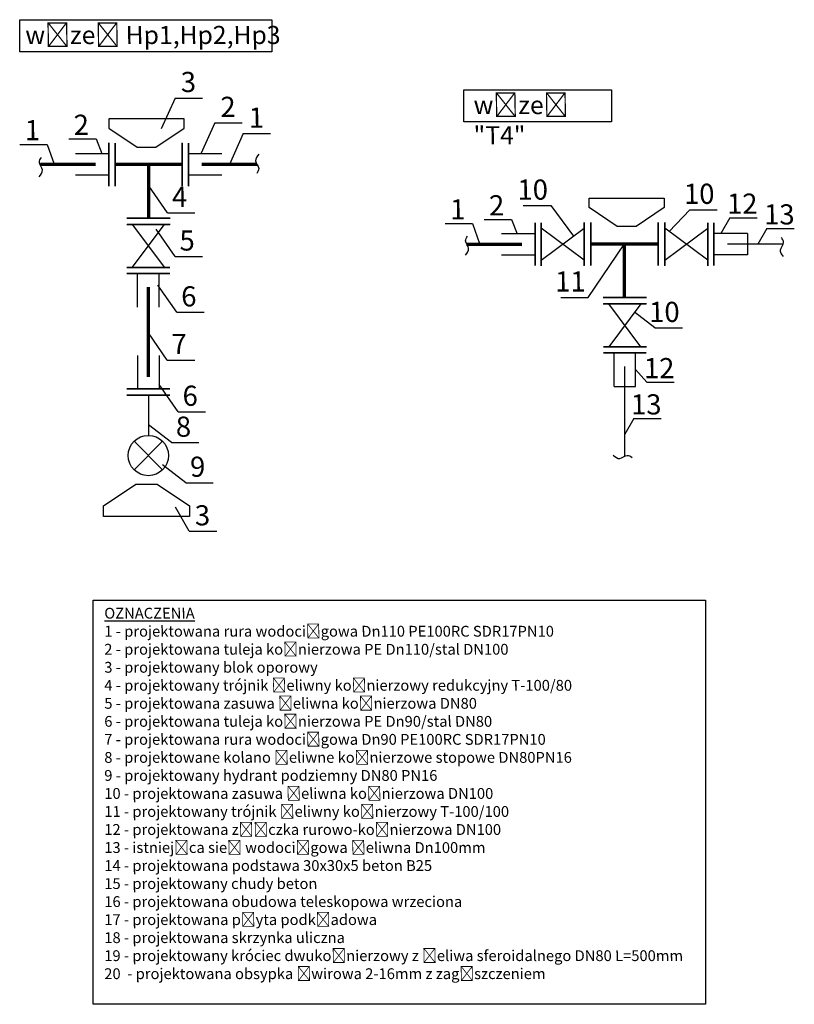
# Model space of a CAD drawing. Extents: x 0 to 7432618, y -40 to 5712028.
# Tile 142 of 165: x 7432439 to 7432497, y 5711576 to 5711649. Entities that reach past the tile are written whole.
import ezdxf

# ---------------------------------------------------------------- set-up
doc = ezdxf.new("R2010")
doc.units = 0
doc.header["$MEASUREMENT"] = 0
doc.layers.add('LINIE_OPISOWE', color=7, linetype='Continuous')
doc.layers.add('rysunek', color=7, linetype='Continuous')
doc.layers.add('rura PRE', color=7, linetype='Continuous', lineweight=30, true_color=0x000000)
doc.layers.add('woda sieć', color=150, linetype='Continuous', lineweight=70)
doc.styles.add('25', font='GOTHIC.TTF', dxfattribs={"oblique": 8, "height": 0.35})

msp = doc.modelspace()

# ---------------------------------------------------------------- linework, layer by layer
at = {"layer": 'LINIE_OPISOWE', "linetype": 'ByBlock'}
msp.add_lwpolyline([(7432483.471, 5711621.682), (7432485.071, 5711621.682)], dxfattribs=at)
at = {"layer": 'rura PRE'}
for points in [[(7432496.011, 5711632.272), (7432491.905, 5711632.272)], [(7432484.272, 5711616.498), (7432484.272, 5711623.158)], [(7432448.783, 5711621.042), (7432448.783, 5711618.042)]]:
    msp.add_lwpolyline(points, dxfattribs=at)
at = {"layer": 'rysunek'}
for p, q in [((7432449.45, 5711614.4), (7432451.85, 5711612.8)), ((7432451.85, 5711612), (7432445.45, 5711612))]:
    msp.add_line(p, q, dxfattribs=at)
for points in [[(7432439.2, 5711648.979), (7432457.981, 5711648.979), (7432457.981, 5711646.587), (7432439.2, 5711646.587)], [(7432472.287, 5711643.765), (7432483.268, 5711643.765), (7432483.268, 5711641.374), (7432472.287, 5711641.374)], [(7432444.684, 5711605.766), (7432490.271, 5711605.766), (7432490.271, 5711575.698), (7432444.684, 5711575.698)]]:
    msp.add_lwpolyline(points, close=True, dxfattribs=at)
at = {"layer": 'rysunek', "color": 3}
for points in [[(7432450.779, 5711643.15), (7432449.75, 5711640.85)], [(7432450.779, 5711643.15), (7432452.822, 5711643.15)], [(7432453.729, 5711641.3), (7432452.7, 5711639)], [(7432453.729, 5711641.3), (7432455.772, 5711641.3)], [(7432455.845, 5711640.5), (7432454.816, 5711638.2)], [(7432455.845, 5711640.5), (7432457.888, 5711640.5)], [(7432442.857, 5711640.102), (7432444.899, 5711640.102)], [(7432444.899, 5711640.102), (7432445.312, 5711639.025)], [(7432439.207, 5711639.702), (7432441.249, 5711639.702)], [(7432441.249, 5711639.702), (7432441.762, 5711638.225)], [(7432450.214, 5711634.6), (7432448.807, 5711636.625)], [(7432476.704, 5711635.146), (7432478.747, 5711635.146)], [(7432478.747, 5711635.146), (7432480.449, 5711632.87)], [(7432489.104, 5711634.831), (7432487.581, 5711633.221)], [(7432489.104, 5711634.831), (7432491.147, 5711634.831)], [(7432450.214, 5711634.6), (7432452.257, 5711634.6)], [(7432473.787, 5711634.108), (7432475.83, 5711634.108)], [(7432475.83, 5711634.108), (7432476.242, 5711633.031)], [(7432492.087, 5711634.231), (7432494.13, 5711634.231)], [(7432450.781, 5711631.355), (7432449.373, 5711633.38)], [(7432470.887, 5711633.808), (7432472.93, 5711633.808)], [(7432472.93, 5711633.808), (7432473.442, 5711632.331)], [(7432494.85, 5711633.431), (7432496.893, 5711633.431)], [(7432481.547, 5711628.307), (7432484.249, 5711632.295)], [(7432450.781, 5711631.355), (7432452.824, 5711631.355)], [(7432450.907, 5711627.2), (7432449.5, 5711629.225)], [(7432479.504, 5711628.307), (7432481.547, 5711628.307)], [(7432450.907, 5711627.2), (7432452.95, 5711627.2)], [(7432486.51, 5711626.042), (7432485, 5711627.209)], [(7432486.51, 5711626.042), (7432488.553, 5711626.042)], [(7432450.191, 5711623.65), (7432448.783, 5711625.675)], [(7432450.191, 5711623.65), (7432452.233, 5711623.65)], [(7432451.007, 5711619.8), (7432449.6, 5711621.825)], [(7432485.9, 5711621.991), (7432487.943, 5711621.991)], [(7432451.007, 5711619.8), (7432453.05, 5711619.8)], [(7432484.935, 5711619.291), (7432486.978, 5711619.291)], [(7432450.507, 5711617.5), (7432448.783, 5711618.825)], [(7432450.507, 5711617.5), (7432452.55, 5711617.5)], [(7432451.568, 5711614.519), (7432449.844, 5711615.844)], [(7432451.568, 5711614.519), (7432453.611, 5711614.519)], [(7432451.829, 5711610.9), (7432450.8, 5711612.7)], [(7432451.829, 5711610.9), (7432453.872, 5711610.9)]]:
    msp.add_lwpolyline(points, dxfattribs=at)
at = {"layer": 'rysunek'}
for points in [[(7432451.45, 5711640.9), (7432451.45, 5711641.6), (7432445.85, 5711641.6), (7432445.85, 5711640.9), (7432447.95, 5711639.5), (7432449.35, 5711639.5), (7432451.45, 5711640.9)], [(7432445.85, 5711636.625), (7432445.85, 5711639.825)], [(7432445.85, 5711636.625), (7432445.85, 5711639.825)], [(7432445.85, 5711639.825), (7432445.85, 5711636.625)], [(7432445.85, 5711639.825), (7432445.85, 5711636.625)], [(7432445.85, 5711636.6), (7432445.85, 5711639.8)], [(7432445.85, 5711636.6), (7432445.85, 5711639.8)], [(7432445.85, 5711636.6), (7432445.85, 5711639.8)], [(7432445.85, 5711639.8), (7432445.85, 5711636.6)], [(7432445.85, 5711639.8), (7432445.85, 5711636.6)], [(7432445.85, 5711636.6), (7432445.85, 5711639.8)], [(7432445.85, 5711636.6), (7432445.85, 5711639.8)], [(7432445.85, 5711636.6), (7432445.85, 5711639.8)], [(7432445.85, 5711639.8), (7432445.85, 5711636.6)], [(7432445.85, 5711639.8), (7432445.85, 5711636.6)], [(7432446.307, 5711636.598), (7432446.307, 5711639.798)], [(7432446.307, 5711639.798), (7432446.307, 5711636.598)], [(7432446.307, 5711639.798), (7432446.307, 5711636.598)], [(7432446.307, 5711639.798), (7432446.307, 5711636.598)], [(7432446.307, 5711636.598), (7432446.307, 5711639.798)], [(7432446.307, 5711636.598), (7432446.307, 5711639.798)], [(7432451.307, 5711636.623), (7432451.307, 5711639.823)], [(7432451.307, 5711636.598), (7432451.307, 5711639.798)], [(7432451.307, 5711639.798), (7432451.307, 5711636.598)], [(7432451.763, 5711639.8), (7432451.763, 5711636.6)], [(7432451.763, 5711636.6), (7432451.763, 5711639.8)], [(7432451.763, 5711636.6), (7432451.763, 5711639.8)], [(7432451.763, 5711636.6), (7432451.763, 5711639.8)], [(7432451.763, 5711636.6), (7432451.763, 5711639.8)], [(7432451.763, 5711636.6), (7432451.763, 5711639.8)], [(7432443.35, 5711639.025), (7432445.85, 5711639.025)], [(7432454.263, 5711639), (7432451.763, 5711639)], [(7432443.35, 5711637.425), (7432445.85, 5711637.425)], [(7432454.263, 5711637.4), (7432451.763, 5711637.4)], [(7432481.605, 5711634.997), (7432481.605, 5711635.697), (7432487.205, 5711635.697), (7432487.205, 5711634.997), (7432485.105, 5711633.597), (7432483.705, 5711633.597), (7432481.605, 5711634.997)], [(7432447.182, 5711634.198), (7432450.382, 5711634.198)], [(7432450.382, 5711634.198), (7432447.182, 5711634.198)], [(7432450.407, 5711634.198), (7432447.207, 5711634.198)], [(7432447.207, 5711634.198), (7432450.407, 5711634.198)], [(7432481.249, 5711633.895), (7432481.249, 5711630.695)], [(7432481.249, 5711633.895), (7432481.249, 5711630.695)], [(7432481.249, 5711630.695), (7432481.249, 5711633.895)], [(7432481.749, 5711630.695), (7432481.749, 5711633.895)], [(7432481.749, 5711633.895), (7432481.749, 5711630.695)], [(7432481.749, 5711633.895), (7432481.749, 5711630.695)], [(7432481.749, 5711633.895), (7432481.749, 5711630.695)], [(7432481.749, 5711630.695), (7432481.749, 5711633.895)], [(7432481.749, 5711630.695), (7432481.749, 5711633.895)], [(7432486.749, 5711630.695), (7432486.749, 5711633.895)], [(7432486.749, 5711633.895), (7432486.749, 5711630.695)], [(7432486.749, 5711633.895), (7432486.749, 5711630.695)], [(7432486.749, 5711633.895), (7432486.749, 5711630.695)], [(7432486.749, 5711630.695), (7432486.749, 5711633.895)], [(7432486.749, 5711630.695), (7432486.749, 5711633.895)], [(7432487.249, 5711633.895), (7432487.249, 5711630.695)], [(7432487.249, 5711633.895), (7432487.249, 5711630.695)], [(7432487.249, 5711630.695), (7432487.249, 5711633.895)], [(7432447.183, 5711633.742), (7432450.383, 5711633.742)], [(7432447.183, 5711633.742), (7432450.383, 5711633.742)], [(7432447.183, 5711633.742), (7432450.383, 5711633.742)], [(7432450.408, 5711633.742), (7432447.208, 5711633.742)], [(7432450.408, 5711633.742), (7432447.208, 5711633.742)], [(7432447.583, 5711630.542), (7432449.983, 5711633.742)], [(7432447.583, 5711633.742), (7432449.983, 5711630.542)], [(7432477.592, 5711633.872), (7432477.592, 5711630.672)], [(7432477.592, 5711633.872), (7432477.592, 5711630.672)], [(7432477.592, 5711630.672), (7432477.592, 5711633.872)], [(7432477.592, 5711633.872), (7432477.592, 5711630.672)], [(7432477.592, 5711633.872), (7432477.592, 5711630.672)], [(7432478.049, 5711630.67), (7432478.049, 5711633.87)], [(7432478.049, 5711630.67), (7432478.049, 5711633.87)], [(7432478.049, 5711633.87), (7432478.049, 5711630.67)], [(7432478.049, 5711631.07), (7432481.249, 5711633.47)], [(7432481.249, 5711631.07), (7432478.049, 5711633.47)], [(7432481.249, 5711630.67), (7432481.249, 5711633.87)], [(7432481.249, 5711630.67), (7432481.249, 5711633.87)], [(7432481.249, 5711630.67), (7432481.249, 5711633.87)], [(7432487.249, 5711630.67), (7432487.249, 5711633.87)], [(7432487.249, 5711630.67), (7432487.249, 5711633.87)], [(7432487.249, 5711630.67), (7432487.249, 5711633.87)], [(7432490.449, 5711631.07), (7432487.249, 5711633.47)], [(7432487.249, 5711631.07), (7432490.449, 5711633.47)], [(7432490.449, 5711630.67), (7432490.449, 5711633.87)], [(7432490.449, 5711630.67), (7432490.449, 5711633.87)], [(7432490.449, 5711633.87), (7432490.449, 5711630.67)], [(7432490.905, 5711633.872), (7432490.905, 5711630.672)], [(7432490.905, 5711633.872), (7432490.905, 5711630.672)], [(7432490.905, 5711630.672), (7432490.905, 5711633.872)], [(7432490.905, 5711633.872), (7432490.905, 5711630.672)], [(7432490.905, 5711633.872), (7432490.905, 5711630.672)], [(7432475.092, 5711633.072), (7432477.592, 5711633.072)], [(7432475.092, 5711633.072), (7432477.592, 5711633.072)], [(7432493.405, 5711633.072), (7432490.905, 5711633.072)], [(7432493.405, 5711633.072), (7432490.905, 5711633.072)], [(7432493.405, 5711633.072), (7432493.405, 5711631.472)], [(7432475.092, 5711631.472), (7432477.592, 5711631.472)], [(7432493.405, 5711631.472), (7432490.905, 5711631.472)], [(7432447.183, 5711630.542), (7432450.383, 5711630.542)], [(7432447.183, 5711630.542), (7432450.383, 5711630.542)], [(7432450.383, 5711630.542), (7432447.183, 5711630.542)], [(7432450.385, 5711630.085), (7432447.185, 5711630.085)], [(7432450.385, 5711630.085), (7432447.185, 5711630.085)], [(7432447.185, 5711630.085), (7432450.385, 5711630.085)], [(7432450.385, 5711630.085), (7432447.185, 5711630.085)], [(7432450.385, 5711630.085), (7432447.185, 5711630.085)], [(7432447.985, 5711627.585), (7432447.985, 5711630.085)], [(7432449.585, 5711627.585), (7432449.585, 5711630.085)], [(7432482.649, 5711628.295), (7432485.849, 5711628.295)], [(7432485.849, 5711628.295), (7432482.649, 5711628.295)], [(7432485.874, 5711628.295), (7432482.674, 5711628.295)], [(7432482.674, 5711628.295), (7432485.874, 5711628.295)], [(7432482.647, 5711627.838), (7432485.847, 5711627.838)], [(7432482.647, 5711627.838), (7432485.847, 5711627.838)], [(7432485.872, 5711627.838), (7432482.672, 5711627.838)], [(7432485.872, 5711627.838), (7432482.672, 5711627.838)], [(7432485.872, 5711627.838), (7432482.672, 5711627.838)], [(7432485.472, 5711624.638), (7432483.072, 5711627.838)], [(7432485.472, 5711627.838), (7432483.072, 5711624.638)], [(7432485.872, 5711624.638), (7432482.672, 5711624.638)], [(7432485.872, 5711624.638), (7432482.672, 5711624.638)], [(7432482.672, 5711624.638), (7432485.872, 5711624.638)], [(7432447.985, 5711623.998), (7432447.985, 5711621.498)], [(7432449.585, 5711623.998), (7432449.585, 5711621.498)], [(7432482.671, 5711624.182), (7432485.871, 5711624.182)], [(7432482.671, 5711624.182), (7432485.871, 5711624.182)], [(7432485.871, 5711624.182), (7432482.671, 5711624.182)], [(7432482.671, 5711624.182), (7432485.871, 5711624.182)], [(7432482.671, 5711624.182), (7432485.871, 5711624.182)], [(7432483.471, 5711621.682), (7432483.471, 5711624.182)], [(7432485.071, 5711621.682), (7432485.071, 5711624.182)], [(7432450.385, 5711621.498), (7432447.185, 5711621.498)], [(7432450.385, 5711621.498), (7432447.185, 5711621.498)], [(7432447.185, 5711621.498), (7432450.385, 5711621.498)], [(7432450.385, 5711621.498), (7432447.185, 5711621.498)], [(7432450.385, 5711621.498), (7432447.185, 5711621.498)], [(7432447.183, 5711621.042), (7432450.383, 5711621.042)], [(7432447.183, 5711621.042), (7432450.383, 5711621.042)], [(7432447.183, 5711621.042), (7432450.383, 5711621.042)], [(7432450.383, 5711621.042), (7432447.183, 5711621.042)], [(7432447.183, 5711621.042), (7432450.383, 5711621.042)], [(7432447.183, 5711621.042), (7432450.383, 5711621.042)], [(7432450.383, 5711621.042), (7432447.183, 5711621.042)], [(7432449.844, 5711617.603), (7432447.722, 5711615.481)], [(7432449.844, 5711615.481), (7432447.722, 5711617.603)], [(7432451.85, 5711612.8), (7432451.85, 5711612), (7432445.45, 5711612), (7432445.45, 5711612.8), (7432447.85, 5711614.4), (7432449.45, 5711614.4), (7432451.85, 5711612.8)]]:
    msp.add_lwpolyline(points, dxfattribs=at)
at = {"layer": 'rysunek', "color": 3, "linetype": 'ByBlock'}
for points in [[(7432492.087, 5711634.231), (7432491.424, 5711633.072)], [(7432494.85, 5711633.431), (7432494.187, 5711632.272)], [(7432485.9, 5711621.991), (7432485.071, 5711622.932)], [(7432484.935, 5711619.291), (7432484.272, 5711618.131)]]:
    msp.add_lwpolyline(points, dxfattribs=at)
at = {"layer": 'rysunek'}
msp.add_circle((7432448.783, 5711616.542), 1.5, dxfattribs=at)
for points in [[(7432440.657, 5711637.295), (7432440.897, 5711637.793), (7432440.665, 5711638.358), (7432440.817, 5711638.721)], [(7432457.013, 5711638.965), (7432456.772, 5711638.467), (7432457.004, 5711637.903), (7432456.852, 5711637.54)], [(7432472.399, 5711631.452), (7432472.639, 5711631.95), (7432472.407, 5711632.515), (7432472.559, 5711632.878)], [(7432496.099, 5711631.342), (7432495.858, 5711631.84), (7432496.091, 5711632.404), (7432495.939, 5711632.767)], [(7432483.39, 5711616.561), (7432483.888, 5711616.32), (7432484.453, 5711616.553), (7432484.815, 5711616.401)]]:
    msp.add_spline(points, degree=3, dxfattribs=at)
at = {"layer": 'woda sieć'}
for points in [[(7432440.744, 5711638.225), (7432444.85, 5711638.225)], [(7432451.307, 5711638.198), (7432446.307, 5711638.198)], [(7432448.807, 5711634.198), (7432448.807, 5711638.198)], [(7432456.869, 5711638.2), (7432452.763, 5711638.2)], [(7432472.486, 5711632.272), (7432476.592, 5711632.272)], [(7432481.749, 5711632.295), (7432486.749, 5711632.295)], [(7432484.249, 5711628.295), (7432484.249, 5711632.295)], [(7432448.783, 5711622.402), (7432448.783, 5711629.062)]]:
    msp.add_lwpolyline(points, dxfattribs=at)

# ---------------------------------------------------------------- texts
at = {"layer": 'rysunek', "attachment_point": 1, "style": '25'}
for s, width, gutter_width, insert, char_height in [('\\fCentury Gothic|b1|i0|c238|p34;\\Q-1;węzeł Hp1,Hp2,Hp3', 30.15116, 5, (7432439.632, 5711648.516), 1.35), ('\\fCentury Gothic|b1|i0|c238|p34;\\Q-1;węzeł "T4"', 10.35116, 5, (7432473.018, 5711643.303), 1.35), ('\\pxt7;{\\L\\Q-1;\\A1;OZNACZENIA\\P}{\\Q-1;{\\A1;1 - projektowana rura wodociągowa Dn110 PE100RC SDR17PN10\\P2 - projektowana tuleja kołnierzowa PE Dn110/stal DN100\\P3 - projektowany blok oporowy\\P4 - projektowany trójnik żeliwny kołnierzowy redukcyjny T-100/80\\P5 - projektowana zasuwa żeliwna kołnierzowa DN80\\P6 - projektowana tuleja kołnierzowa PE Dn90/stal DN80\\P7 - projektowana rura wodociągowa Dn90 PE100RC SDR17PN10\\P8 - projektowane kolano żeliwne kołnierzowe stopowe DN80PN16\\P9 - projektowany hydrant podziemny DN80 PN16\\P10 - projektowana zasuwa żeliwna kołnierzowa DN100\\P11 - projektowany trójnik żeliwny kołnierzowy T-100/100\\P12 - projektowana złączka rurowo-kołnierzowa DN100\\P13 - istniejąca sieć wodociągowa żeliwna Dn100mm\\P14 - projektowana }podstawa 30x30x5 beton B25\\A1; \\P\\ptz;15 - projektowany chudy beton\\P16 - projektowana obudowa teleskopowa wrzeciona\\P\\pt;17 - projektowana płyta podkładowa\\P\\pxtz;18 - projektowana skrzynka uliczna\\P19 - projektowany króciec dwukołnierzowy z żeliwa sferoidalnego DN80 L=500mm\\P20  - projektowana obsypka żwirowa 2-16mm z zagęszczeniem}\\P\\pt;\\Q-1;\\A1;\\P\\pxt7;', 51.03302, 75, (7432445.508, 5711605.208), 0.80472)]:
    msp.add_mtext_dynamic_manual_height_columns(s, width=width, gutter_width=gutter_width, heights=[0], dxfattribs=dict(at, insert=insert, char_height=char_height))
at = {"layer": 'rysunek', "color": 3, "char_height": 1.5, "attachment_point": 1, "style": '25'}
for s, insert in [('\\pxt7;\\Q-1;3', (7432451.211, 5711645.093)), ('\\pxt7;\\Q-1;2', (7432454.161, 5711643.243)), ('\\pxt7;\\Q-1;1', (7432456.277, 5711642.443)), ('\\pxt7;\\Q-1;1', (7432439.588, 5711641.508)), ('\\pxt7;\\Q-1;2', (7432443.238, 5711641.908)), ('\\pxt7;\\Q-1;10', (7432476.287, 5711637.085)), ('\\pxt7;\\Q-1;4', (7432450.55, 5711636.54)), ('\\pxt7;\\Q-1;10', (7432488.687, 5711636.771)), ('\\pxt7;\\Q-1;1', (7432471.269, 5711635.615)), ('\\pxt7;\\Q-1;2', (7432474.169, 5711635.915)), ('\\pxt7;\\Q-1;12', (7432491.892, 5711636.038)), ('\\pxt7;\\Q-1;13', (7432494.655, 5711635.238)), ('\\pxt7;\\Q-1;5', (7432451.116, 5711633.295)), ('\\pxt7;\\Q-1;11', (7432479.087, 5711630.246)), ('\\pxt7;\\Q-1;6', (7432451.243, 5711629.14)), ('\\pxt7;\\Q-1;10', (7432486.093, 5711627.982)), ('\\pxt7;\\Q-1;7', (7432450.526, 5711625.59)), ('\\pxt7;\\Q-1;12', (7432485.705, 5711623.798)), ('\\pxt7;\\Q-1;6', (7432451.343, 5711621.74)), ('\\pxt7;\\Q-1;13', (7432484.74, 5711621.098)), ('\\pxt7;\\Q-1;8', (7432450.843, 5711619.44)), ('\\pxt7;\\Q-1;9', (7432451.904, 5711616.459)), ('\\pxt7;\\Q-1;3', (7432452.261, 5711612.843))]:
    msp.add_mtext_dynamic_manual_height_columns(s, width=21.49702, gutter_width=75, heights=[0], dxfattribs=dict(at, insert=insert))

doc.saveas('drawing.dxf')
